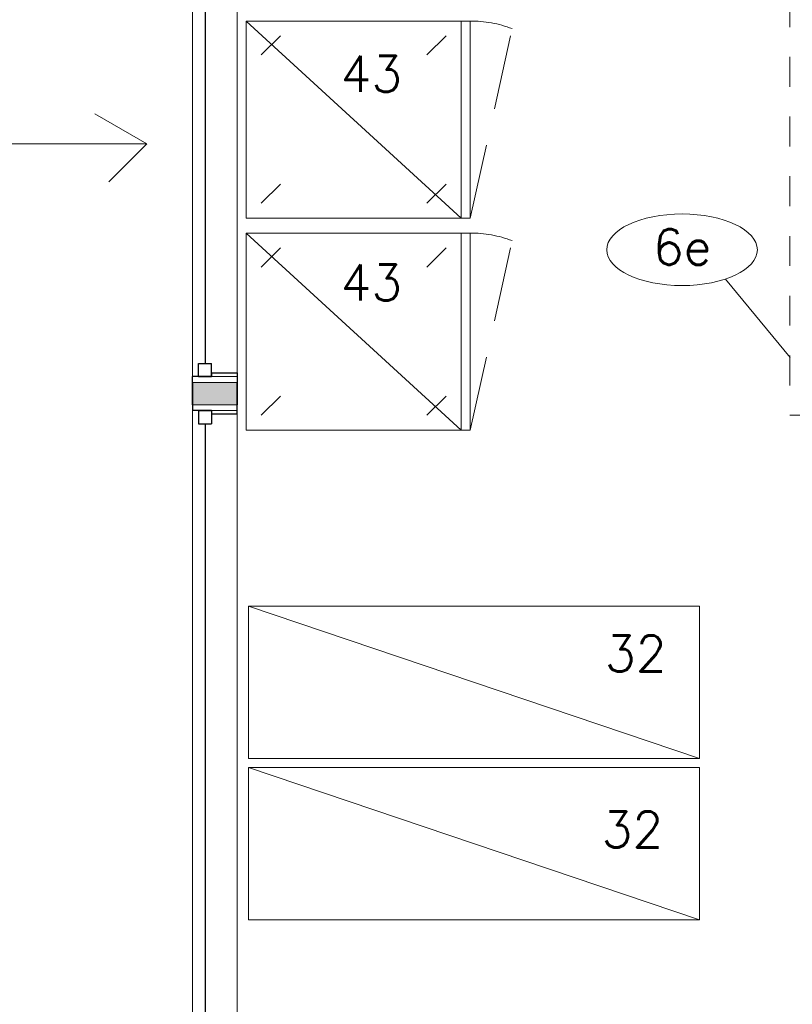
# Model space of a CAD drawing. Header units: metres. Extents: x -33 to 126, y -29 to 31.
# Tile 73 of 75: x -29.09 to -26.5, y 0.15 to 3.45. Entities that reach past the tile are written whole.
import ezdxf

# ---------------------------------------------------------------- set-up
doc = ezdxf.new("R2010")
doc.units = ezdxf.units.M
doc.linetypes.add('IMPORT-HIDDEN', pattern=[0.375, 0.25, -0.125])
doc.linetypes.add('Projeção', pattern=[0.003969, 0.002381, -0.001587])
for name, color, linetype, lineweight in [('A-DETL-THIN', 151, 'Continuous', 18), ('A-FLOR-OVHD', 1, 'Projeção', 18), ('A-GLAZ', 151, 'Continuous', 18), ('A-WALL', 113, 'Continuous', 18), ('A-WALL-PATT', 111, 'Continuous', 35), ('C-NEUTRO', 7, 'Continuous', 18), ('C-NUMERO', 7, 'Continuous', 18), ('LAYOUT_dwg _2_', 8, 'Continuous', 18)]:
    doc.layers.add(name, color=color, linetype=linetype, lineweight=lineweight)
doc.styles.add('romans_2', font='romans__.ttf', dxfattribs={"height": 0.12})

# ---------------------------------------------------------------- blocks, each defined once
blk = doc.blocks.new('Casement w Mullions-Number_0002 - _JANELA-2557074-2-PLANTA COM LAYOUT')
at = {"layer": 'A-GLAZ', "lineweight": 25}
for p, q in [((-1.01825, 0.075), (-1.05, 0.075)), ((-1.01825, 0.075), (-1.01825, -0.01055)), ((1.01825, 0.075), (1.05, 0.075)), ((1.01825, -0.01055), (1.01825, 0.075)), ((-1.03095, -0.01055), (-0.9865, -0.01055)), ((-1.03095, -0.055), (-1.03095, -0.01055)), ((-1.03095, -0.01055), (-1.01825, -0.01055)), ((-1.03095, -0.01055), (-1.03095, -0.075)), ((-0.9865, -0.055), (-0.9865, -0.01055)), ((-0.9865, -0.03277), (0.9865, -0.03277)), ((0.9865, -0.055), (0.9865, -0.01055)), ((1.03095, -0.01055), (0.9865, -0.01055)), ((1.01825, -0.01055), (1.03095, -0.01055)), ((1.03095, -0.055), (1.03095, -0.01055)), ((1.03095, -0.01055), (1.03095, -0.075)), ((-1.03095, -0.055), (-0.9865, -0.055)), ((1.03095, -0.055), (0.9865, -0.055)), ((-1.05, -0.075), (-1.03095, -0.075)), ((1.05, -0.075), (1.03095, -0.075))]:
    blk.add_line(p, q, dxfattribs=at)
at = {"layer": 'A-GLAZ'}
for p, q in [((-1.05, 0.075), (-1.03095, 0.075)), ((-1.05, -0.075), (-1.05, 0.075)), ((-1.03095, 0.075), (-1.03095, -0.075)), ((-1.03095, 0.075), (1.03095, 0.075)), ((-1.03095, -0.075), (-1.03095, 0.075)), ((1.03095, 0.075), (1.05, 0.075)), ((1.03095, -0.075), (1.03095, 0.075)), ((1.03095, 0.075), (1.03095, -0.075)), ((1.05, 0.075), (1.05, -0.075)), ((-1.03095, -0.075), (-1.05, -0.075)), ((1.03095, -0.075), (-1.03095, -0.075)), ((1.05, -0.075), (1.03095, -0.075))]:
    blk.add_line(p, q, dxfattribs=at)
blk = doc.blocks.new('LAYOUT_dwg_A$C61320803-2545310-2-PLANTA COM LAYOUT')
at = {"layer": 'C-NEUTRO', "linetype": 'IMPORT-HIDDEN'}
blk.add_line((0.66, 0.75), (0.0254, 0.8903), dxfattribs=at)
at = {"layer": 'C-NEUTRO'}
for p, q in [((0.1138, 0.6049), (0.05, 0.67)), ((0.61, 0.6049), (0.5461, 0.67)), ((0.1138, 0.05), (0.05, 0.1151)), ((0.61, 0.05), (0.5461, 0.1151))]:
    blk.add_line(p, q, dxfattribs=at)
at = {"layer": 'C-NEUTRO', "flags": 128}
blk.add_lwpolyline([(0, 0.75), (0.66, 0.75), (0.66, 0), (0, 0)], close=True, dxfattribs=at)
blk.add_lwpolyline([(0, 0.72), (0.66, 0.72), (0, 0)], dxfattribs=at)
at = {"layer": 'C-NEUTRO', "linetype": 'IMPORT-HIDDEN'}
blk.add_arc((0.4, 0.75), 0.4, 159.4635, 180, dxfattribs=at)
blk = doc.blocks.new('LAYOUT_dwg_Elipse-1-2545353-2-PLANTA COM LAYOUT')
at = {"layer": 'C-NUMERO'}
blk.add_ellipse((-0.1387, -0.0003), major_axis=(0.21, 0), ratio=0.47619, dxfattribs=at)
blk = doc.blocks.new('LAYOUT_dwg _2_-2545261-2-PLANTA COM LAYOUT')
at = {"layer": 'C-NEUTRO', "flags": 128}
for points in [[(1588.0978, 867.3133), (1589.6078, 867.3133), (1589.6078, 866.8033), (1588.0978, 867.3133), (1588.0978, 866.8033), (1589.6078, 866.8033)], [(1588.0978, 866.7733), (1589.6078, 866.7733), (1589.6078, 866.2633), (1588.0978, 866.7733), (1588.0978, 866.2633), (1589.6078, 866.2633)]]:
    blk.add_lwpolyline(points, dxfattribs=at)
at = {"layer": 'C-NUMERO'}
blk.add_line((1589.6945, 868.409), (1589.9114, 868.1463), dxfattribs=at)
at = {"rotation": 270}
for p in [(1588.0904, 869.2733), (1588.0904, 868.5633)]:
    blk.add_blockref('LAYOUT_dwg_A$C61320803-2545310-2-PLANTA COM LAYOUT', p, dxfattribs=at)
at = {"xscale": 1.199999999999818, "yscale": 1.199999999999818, "zscale": 1.199999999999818}
blk.add_blockref('LAYOUT_dwg_Elipse-1-2545353-2-PLANTA COM LAYOUT', (1589.716, 868.5076), dxfattribs=at)
at = {"layer": 'C-NUMERO', "char_height": 0.12, "line_spacing_factor": 0.964689, "style": 'romans_2'}
for s, insert, width, attachment_point in [('43', (1588.4067, 869.1562), 0.272727, 1), ('6e', (1589.5499, 868.5768), 0.259808, 2), ('43', (1588.4067, 868.4575), 0.272727, 1), ('32', (1589.2917, 867.2152), 0.272727, 1), ('32', (1589.2805, 866.6262), 0.272727, 1)]:
    blk.add_mtext(s, dxfattribs=dict(at, insert=insert, width=width, attachment_point=attachment_point))

msp = doc.modelspace()

# ---------------------------------------------------------------- hatches: boundary and pattern name
at = {"layer": 'A-WALL-PATT'}
h = msp.add_hatch(color=250, dxfattribs=at)
h.paths.add_polyline_path([(-28.3623, -0.5111), (-28.3623, 0.0604), (-28.5123, 0.0604), (-28.5123, -0.5111), (-28.4357, -0.5111)], flags=0)
h.paths.add_polyline_path([(-28.3623, 2.1604), (-28.3623, 2.2354), (-28.5123, 2.2354), (-28.5123, 2.1604), (-28.4357, 2.1604)], flags=0)
h.paths.add_polyline_path([(-28.3623, 4.3354), (-28.3623, 4.6953), (-28.5123, 4.6953), (-28.5123, 4.3354), (-28.4357, 4.3354)], flags=0)

# ---------------------------------------------------------------- linework, layer by layer
at = {"layer": 'A-DETL-THIN'}
for p, q in [((-28.6651, 3.0342), (-28.8384, 3.1342)), ((-29.5085, 3.0342), (-28.6651, 3.0342)), ((-28.6651, 3.0342), (-28.7924, 2.9069))]:
    msp.add_line(p, q, dxfattribs=at)
at = {"layer": 'A-FLOR-OVHD'}
for p, q in [((-26.5123, 4.9253), (-26.5123, 2.1253)), ((-26.5123, 2.1253), (-24.6623, 2.1253))]:
    msp.add_line(p, q, dxfattribs=at)
at = {"layer": 'A-WALL', "lineweight": 35}
for p, q in [((-28.5123, 2.2354), (-28.5123, 2.1604)), ((-28.3623, 2.2354), (-28.3623, 2.1604))]:
    msp.add_line(p, q, dxfattribs=at)

# ---------------------------------------------------------------- block references
at = {"layer": 'A-GLAZ', "rotation": 269.9999999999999}
for p in [(-28.4373, 3.2854), (-28.4373, 1.1104)]:
    msp.add_blockref('Casement w Mullions-Number_0002 - _JANELA-2557074-2-PLANTA COM LAYOUT', p, dxfattribs=at)
at = {"layer": 'LAYOUT_dwg _2_', "color": 7}
msp.add_blockref('LAYOUT_dwg _2_-2545261-2-PLANTA COM LAYOUT', (-1616.4227, -865.8279), dxfattribs=at)

doc.saveas('drawing.dxf')
